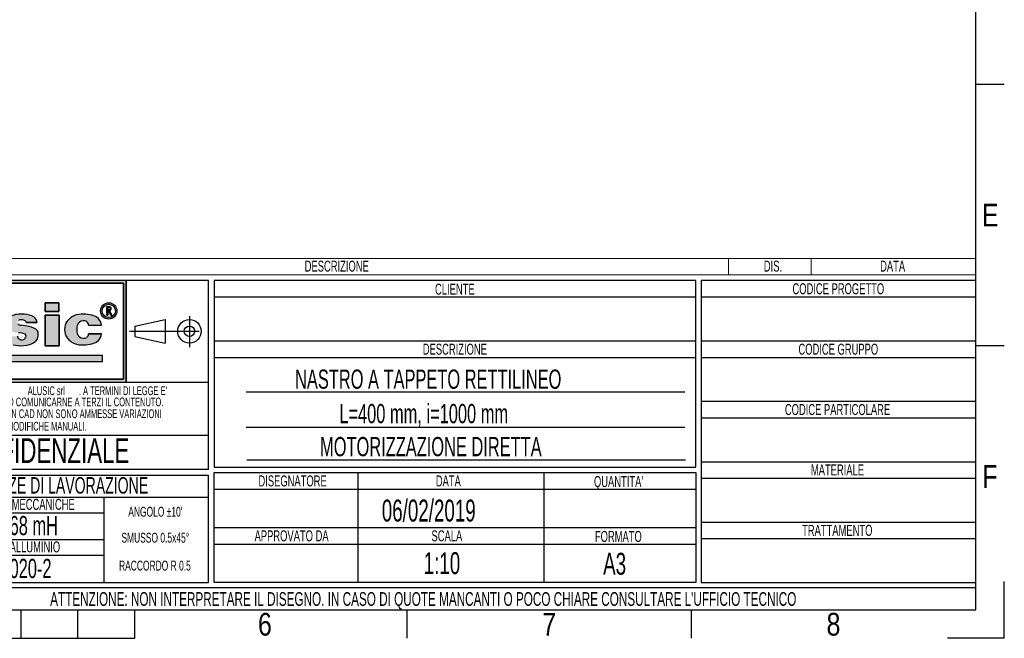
# Model space of a CAD drawing. Header units: millimetres. Extents: x 0 to 420, y 0 to 300.
# Tile 46 of 73: x 241 to 420, y 0 to 113. Entities that reach past the tile are written whole.
import ezdxf
from ezdxf.enums import TextEntityAlignment as Align

# ---------------------------------------------------------------- set-up
doc = ezdxf.new("R2010")
doc.units = ezdxf.units.MM
doc.linetypes.add('CENTERX2', pattern=[20.319999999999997, 12.7, -2.54, 2.54, -2.54])
doc.layers.add('CARTIGLIO', color=140, linetype='Continuous')
doc.styles.add('SLDTEXTSTYLE0', font='TXT', dxfattribs={"width": 0.6382978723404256})
doc.styles.add('SLDTEXTSTYLE1', font='TXT', dxfattribs={"width": 0.675})
doc.styles.add('SLDTEXTSTYLE2', font='TXT', dxfattribs={"width": 0.8214676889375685})

# ---------------------------------------------------------------- blocks, each defined once
blk = doc.blocks.new('SW_NOTE_0')
at = {"layer": 'CARTIGLIO', "color": 0, "insert": (7.526595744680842, 2.578135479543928), "char_height": 2, "attachment_point": 2, "style": 'SLDTEXTSTYLE0'}
blk.add_mtext('TRATTAMENTO', dxfattribs=at)
blk = doc.blocks.new('SW_NOTE_0_1')
at = {"layer": 'CARTIGLIO', "color": 0, "insert": (85.40558510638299, 3.222669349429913), "char_height": 2.5, "attachment_point": 2, "style": 'SLDTEXTSTYLE0'}
blk.add_mtext("ATTENZIONE: NON INTERPRETARE IL DISEGNO. IN CASO DI QUOTE MANCANTI O POCO CHIARE CONSULTARE L'UFFICIO TECNICO", dxfattribs=at)
blk = doc.blocks.new('SW_NOTE_0_2')
at = {"layer": 'CARTIGLIO', "color": 0, "insert": (3.510638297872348, 2.578135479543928), "char_height": 2, "attachment_point": 2, "style": 'SLDTEXTSTYLE0'}
blk.add_mtext('SCALA', dxfattribs=at)
blk = doc.blocks.new('SW_NOTE_0_3')
at = {"layer": 'CARTIGLIO', "color": 0, "insert": (8.670212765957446, 2.578135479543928), "char_height": 2, "attachment_point": 2, "style": 'SLDTEXTSTYLE0'}
blk.add_mtext('APPROVATO DA', dxfattribs=at)
blk = doc.blocks.new('SW_NOTE_0_4')
at = {"layer": 'CARTIGLIO', "color": 0, "insert": (5.398936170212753, 2.578135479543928), "char_height": 2, "attachment_point": 2, "style": 'SLDTEXTSTYLE0'}
blk.add_mtext('FORMATO', dxfattribs=at)
blk = doc.blocks.new('SW_NOTE_0_5')
at = {"layer": 'CARTIGLIO', "color": 0, "insert": (7.606382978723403, 2.578135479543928), "char_height": 2, "attachment_point": 2, "style": 'SLDTEXTSTYLE0'}
blk.add_mtext('DISEGNATORE', dxfattribs=at)
blk = doc.blocks.new('SW_NOTE_0_6')
at = {"layer": 'CARTIGLIO', "color": 0, "insert": (2.845744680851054, 2.578135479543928), "char_height": 2, "attachment_point": 2, "style": 'SLDTEXTSTYLE0'}
blk.add_mtext('DATA', dxfattribs=at)
blk = doc.blocks.new('SW_NOTE_0_7')
at = {"layer": 'CARTIGLIO', "color": 0, "insert": (5.558510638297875, 2.578135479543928), "char_height": 2, "attachment_point": 2, "style": 'SLDTEXTSTYLE0'}
blk.add_mtext("QUANTITA'", dxfattribs=at)
blk = doc.blocks.new('SW_NOTE_0_8')
at = {"layer": 'CARTIGLIO', "color": 0, "insert": (7.10106382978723, 2.578135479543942), "char_height": 2, "attachment_point": 2, "style": 'SLDTEXTSTYLE0'}
blk.add_mtext('DESCRIZIONE', dxfattribs=at)
blk = doc.blocks.new('SW_NOTE_0_9')
at = {"layer": 'CARTIGLIO', "color": 0, "insert": (4.228723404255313, 2.578135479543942), "char_height": 2, "attachment_point": 2, "style": 'SLDTEXTSTYLE0'}
blk.add_mtext('CLIENTE', dxfattribs=at)
blk = doc.blocks.new('SW_NOTE_0_10')
at = {"layer": 'CARTIGLIO', "color": 0, "insert": (5.691489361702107, 2.578135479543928), "char_height": 2, "attachment_point": 2, "style": 'SLDTEXTSTYLE0'}
blk.add_mtext('MATERIALE', dxfattribs=at)
blk = doc.blocks.new('SW_NOTE_0_11')
at = {"layer": 'CARTIGLIO', "color": 0, "insert": (12.15425531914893, 2.578135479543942), "char_height": 2, "attachment_point": 2, "style": 'SLDTEXTSTYLE0'}
blk.add_mtext('CODICE PARTICOLARE', dxfattribs=at)
blk = doc.blocks.new('SW_NOTE_0_12')
at = {"layer": 'CARTIGLIO', "color": 0, "insert": (9.547872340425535, 2.578135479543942), "char_height": 2, "attachment_point": 2, "style": 'SLDTEXTSTYLE0'}
blk.add_mtext('CODICE GRUPPO', dxfattribs=at)
blk = doc.blocks.new('SW_NOTE_0_13')
at = {"layer": 'CARTIGLIO', "color": 0, "insert": (10.69148936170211, 2.578135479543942), "char_height": 2, "attachment_point": 2, "style": 'SLDTEXTSTYLE0'}
blk.add_mtext('CODICE PROGETTO', dxfattribs=at)
blk = doc.blocks.new('SW_NOTE_0_14')
at = {"layer": 'CARTIGLIO', "color": 0, "insert": (6.67819148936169, 2.320321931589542), "char_height": 1.8, "attachment_point": 2, "style": 'SLDTEXTSTYLE0'}
blk.add_mtext("ANGOLO ±10'", dxfattribs=at)
blk = doc.blocks.new('SW_NOTE_0_15')
at = {"layer": 'CARTIGLIO', "color": 0, "insert": (23.93617021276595, 3.867203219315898), "char_height": 3, "attachment_point": 2, "style": 'SLDTEXTSTYLE0'}
blk.add_mtext('TOLLERANZE DI LAVORAZIONE', dxfattribs=at)
blk = doc.blocks.new('SW_NOTE_0_16')
at = {"layer": 'CARTIGLIO', "color": 0, "insert": (21.07265624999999, 5.800804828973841), "char_height": 4.500000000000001, "attachment_point": 2, "style": 'SLDTEXTSTYLE1'}
blk.add_mtext('CONFIDENZIALE', dxfattribs=at)
blk = doc.blocks.new('SW_NOTE_0_17')
at = {"layer": 'CARTIGLIO', "color": 0, "insert": (28.04255319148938, 2.062508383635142), "char_height": 1.6, "attachment_point": 2, "style": 'SLDTEXTSTYLE0'}
blk.add_mtext('DISEGNO ESEGUITO CON CAD NON SONO AMMESSE VARIAZIONI', dxfattribs=at)
blk = doc.blocks.new('SW_NOTE_0_18')
at = {"layer": 'CARTIGLIO', "color": 0, "insert": (27.3404255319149, 2.062508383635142), "char_height": 1.6, "attachment_point": 2, "style": 'SLDTEXTSTYLE0'}
blk.add_mtext('VIETATO RIPRODURRE O COMUNICARNE A TERZI IL CONTENUTO.', dxfattribs=at)
blk = doc.blocks.new('SW_NOTE_0_19')
at = {"layer": 'CARTIGLIO', "color": 0, "insert": (7.587765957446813, 2.320321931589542), "char_height": 1.8, "attachment_point": 2, "style": 'SLDTEXTSTYLE0'}
blk.add_mtext('SMUSSO 0.5x45°', dxfattribs=at)
blk = doc.blocks.new('SW_NOTE_0_20')
at = {"layer": 'CARTIGLIO', "color": 0, "insert": (10.40425531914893, 2.062508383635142), "char_height": 1.6, "attachment_point": 2, "style": 'SLDTEXTSTYLE0'}
blk.add_mtext('O MODIFICHE MANUALI.', dxfattribs=at)
blk = doc.blocks.new('SW_NOTE_0_21')
at = {"layer": 'CARTIGLIO', "color": 0, "char_height": 1.6, "attachment_point": 2, "style": 'SLDTEXTSTYLE0'}
for s, insert in [("DISEGNO DI PROPRIETA'", (10.27659574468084, 2.062508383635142)), ('ALUSIC srl', (25.45120500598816, 2.062508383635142)), (". A TERMINI DI LEGGE E'", (39.41078027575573, 2.062508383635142))]:
    blk.add_mtext(s, dxfattribs=dict(at, insert=insert))
blk = doc.blocks.new('SW_NOTE_0_22')
at = {"layer": 'CARTIGLIO', "color": 0, "insert": (8.569148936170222, 2.320321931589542), "char_height": 1.8, "attachment_point": 2, "style": 'SLDTEXTSTYLE0'}
blk.add_mtext('RACCORDO R 0.5', dxfattribs=at)
blk = doc.blocks.new('SW_NOTE_0_23')
at = {"layer": 'CARTIGLIO', "color": 0, "insert": (18.30319148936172, 2.578135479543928), "char_height": 2, "attachment_point": 2, "style": 'SLDTEXTSTYLE0'}
blk.add_mtext('PER LAVORAZIONI MECCANICHE', dxfattribs=at)
blk = doc.blocks.new('SW_NOTE_0_24')
at = {"layer": 'CARTIGLIO', "color": 0, "insert": (15.68484042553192, 4.511737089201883), "char_height": 3.5, "attachment_point": 2, "style": 'SLDTEXTSTYLE0'}
blk.add_mtext('UNI-ISO 2768 mH', dxfattribs=at)
blk = doc.blocks.new('SW_NOTE_0_25')
at = {"layer": 'CARTIGLIO', "color": 0, "insert": (13.85638297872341, 2.578135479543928), "char_height": 2, "attachment_point": 2, "style": 'SLDTEXTSTYLE0'}
blk.add_mtext('PER PROFILI IN ALLUMINIO', dxfattribs=at)
blk = doc.blocks.new('SW_NOTE_0_26')
at = {"layer": 'CARTIGLIO', "color": 0, "insert": (14.05585106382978, 4.511737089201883), "char_height": 3.5, "attachment_point": 2, "style": 'SLDTEXTSTYLE0'}
blk.add_mtext('UNI-EN 12020-2', dxfattribs=at)
blk = doc.blocks.new('SW_NOTE_0_28')
at = {"layer": 'CARTIGLIO', "color": 0, "insert": (2.845744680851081, 2.578135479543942), "char_height": 2, "attachment_point": 2, "style": 'SLDTEXTSTYLE0'}
blk.add_mtext('DATA', dxfattribs=at)
blk = doc.blocks.new('SW_NOTE_0_29')
at = {"layer": 'CARTIGLIO', "color": 0, "insert": (7.10106382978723, 2.578135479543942), "char_height": 2, "attachment_point": 2, "style": 'SLDTEXTSTYLE0'}
blk.add_mtext('DESCRIZIONE', dxfattribs=at)
blk = doc.blocks.new('SW_NOTE_0_30')
at = {"layer": 'CARTIGLIO', "color": 0, "insert": (1.968085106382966, 2.578135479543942), "char_height": 2, "attachment_point": 2, "style": 'SLDTEXTSTYLE0'}
blk.add_mtext('DIS.', dxfattribs=at)
blk = doc.blocks.new('Cartiglio ALUSIC')
at = {"layer": 'CARTIGLIO'}
h = blk.add_hatch(color=256, dxfattribs=at)
h.paths.add_polyline_path([(113.971100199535, 149.9990413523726), (113.971100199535, 131.4990413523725), (158.971100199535, 131.4990413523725), (158.971100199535, 149.9990413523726)], flags=0)
h.paths.add_polyline_path([(114.471100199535, 131.9990413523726), (114.471100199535, 149.4990413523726), (158.471100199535, 149.4990413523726), (158.471100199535, 131.9990413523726)], flags=0)
for points in [[(128.0219401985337, 145.7956943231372), (125.5527056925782, 145.7956943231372), (125.5527056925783, 135.2696801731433), (154.6424359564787, 135.2696801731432), (154.6424359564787, 136.3597302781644), (128.0219401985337, 136.3597302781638)], [(144.2116339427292, 145.9308884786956), (144.2116339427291, 144.3245774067), (146.6985305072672, 144.3245774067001), (146.6985305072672, 145.9308884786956)], [(146.7838932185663, 143.6808359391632), (144.2116339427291, 143.6808359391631), (144.2116339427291, 138.1064632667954), (146.7838932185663, 138.1064632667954)]]:
    blk.add_hatch(color=256, dxfattribs=at).paths.add_polyline_path(points, flags=0)
h = blk.add_hatch(color=256, dxfattribs=at)
edge = h.paths.add_edge_path(flags=0)
edge.add_arc((155.7921827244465, 144.4510199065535), 1.479868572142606, 0, 360)
edge = h.paths.add_edge_path(flags=0)
edge.add_arc((155.7921827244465, 144.4510199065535), 1.214864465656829, 0, 360)
h = blk.add_hatch(color=256, dxfattribs=at)
edge = h.paths.add_edge_path(flags=0)
edge.add_arc((155.8903200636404, 144.8676091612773), 0.3723980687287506, 277.1406326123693, 450.0000000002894)
edge.add_line((155.8903200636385, 145.240007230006), (155.450204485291, 145.240007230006))
edge.add_line((155.450204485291, 145.240007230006), (155.450204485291, 143.6880606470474))
edge.add_line((155.450204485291, 143.6880606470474), (155.605611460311, 143.6880606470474))
edge.add_line((155.605611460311, 143.6880606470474), (155.605611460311, 144.4952110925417))
edge.add_line((155.605611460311, 144.4952110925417), (155.764003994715, 144.4952110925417))
edge.add_line((155.764003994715, 144.4952110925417), (156.171212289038, 143.6880606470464))
edge.add_line((156.171212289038, 143.6880606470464), (156.3452765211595, 143.6880606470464))
edge.add_line((156.3452765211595, 143.6880606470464), (155.9366110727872, 144.4980993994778))
edge = h.paths.add_edge_path(flags=0)
edge.add_line((155.6056114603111, 145.0846002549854), (155.8903200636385, 145.0846002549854))
edge.add_arc((155.8903200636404, 144.8676091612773), 0.2169910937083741, -90.00000000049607, 90.00000000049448, ccw=False)
edge.add_line((155.8903200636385, 144.6506180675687), (155.6056114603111, 144.6506180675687))
edge.add_line((155.6056114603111, 144.6506180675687), (155.6056114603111, 145.0846002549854))
h = blk.add_hatch(color=256, dxfattribs=at)
edge = h.paths.add_edge_path(flags=0)
edge.add_line((139.7219511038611, 138.0874905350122), (140.9616140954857, 138.2313935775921))
edge.add_arc((140.6251358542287, 140.9172664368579), 2.706867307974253, 277.1406456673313, 311.0032214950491)
edge.add_arc((141.7459062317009, 139.8536948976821), 1.178212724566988, 303.7868133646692, 347.8980612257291)
edge.add_arc((141.0550130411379, 140.1458147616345), 1.920162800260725, 343.6935231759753, 381.4193527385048)
edge.add_arc((140.9170023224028, 138.8528855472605), 2.77207698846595, 46.00269433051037, 81.25096772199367)
edge.add_arc((133.1604335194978, 99.54681763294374), 42.8338661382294, 78.993004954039, 81.01866969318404)
edge.add_arc((140.0875549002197, 143.5111497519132), 1.672976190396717, 238.77709912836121, 261.74465207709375, ccw=False)
edge.add_arc((139.511171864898, 142.3534770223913), 0.3988810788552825, 114.64010585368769, 223.1865854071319, ccw=False)
edge.add_arc((139.9292750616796, 141.471492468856), 1.374925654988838, 90.51660503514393, 115.15343256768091, ccw=False)
edge.add_arc((139.978971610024, 141.8617877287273), 0.986530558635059, 50.69488274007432, 93.60864602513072, ccw=False)
edge.add_arc((140.2656634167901, 142.2302567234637), 0.519939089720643, 14.547573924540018, 49.4198797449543, ccw=False)
edge.add_line((140.7689329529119, 142.3608569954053), (142.7634621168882, 142.3608569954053))
edge.add_arc((141.3534729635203, 142.2214802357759), 1.416861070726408, 5.645321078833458, 71.38339334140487)
edge.add_arc((140.0918708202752, 138.6413140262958), 5.212710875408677, 70.80435731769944, 90.86664277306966)
edge.add_arc((139.6876943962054, 140.01898057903), 3.848224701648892, 85.15036290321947, 119.9120405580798)
edge.add_arc((138.7589405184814, 141.8826763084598), 1.774008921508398, 123.9309471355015, 174.9914571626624)
edge.add_arc((138.007121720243, 141.9227892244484), 1.021881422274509, 173.5516105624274, 249.3813116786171)
edge.add_arc((139.4480837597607, 143.8857829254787), 3.430150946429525, 238.3320469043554, 269.1908231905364)
edge.add_arc((139.5671105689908, 138.3083973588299), 2.154096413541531, 64.99796384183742, 94.45891481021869, ccw=False)
edge.add_arc((140.3551381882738, 139.8813550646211), 0.398545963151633, -35.586121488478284, 72.11412463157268, ccw=False)
edge.add_arc((139.9862171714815, 139.9393420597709), 0.7512299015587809, 245.201083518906, 337.29941344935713, ccw=False)
edge.add_arc((139.934335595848, 140.0154535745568), 0.8024620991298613, 192.5591591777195, 250.8523518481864, ccw=False)
edge.add_line((139.1510748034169, 139.8409601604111), (136.768183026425, 139.8409601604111))
edge.add_arc((138.8654850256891, 140.4022414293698), 2.1711085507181, 194.9824340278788, 258.3364147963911)
edge.add_line((138.4265630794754, 138.2759630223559), (139.7219511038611, 138.0874905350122))
h = blk.add_hatch(color=256, dxfattribs=at)
edge = h.paths.add_edge_path(flags=0)
edge.add_arc((151.1448446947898, 140.5631500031), 1.095489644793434, 191.1589777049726, 269.9285492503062, ccw=False)
edge.add_arc((152.2932291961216, 141.066632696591), 2.335462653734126, 162.1599290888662, 197.8400709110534, ccw=False)
edge.add_arc((151.1448446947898, 141.5701153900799), 1.095489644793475, 90.07145075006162, 168.8410222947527, ccw=False)
edge.add_arc((151.2517282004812, 141.8150308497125), 0.8574339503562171, 2.566657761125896, 97.25285314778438, ccw=False)
edge.add_line((152.108301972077, 141.8534281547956), (154.4848142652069, 141.8534281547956))
edge.add_arc((152.4212904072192, 141.6061501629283), 2.078287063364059, 6.833333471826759, 81.00039250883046)
edge.add_arc((151.336234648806, 138.6914263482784), 5.163706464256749, 74.1517675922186, 91.31975036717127)
edge.add_arc((150.8738064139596, 140.4366829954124), 3.434301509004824, 84.25969198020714, 140.8312604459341)
edge.add_arc((150.5707293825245, 141.0666326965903), 2.817144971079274, 146.8823062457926, 213.1176937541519)
edge.add_arc((150.87380641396, 141.6965823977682), 3.434301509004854, 219.1687395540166, 275.7403080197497)
edge.add_arc((151.3362346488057, 143.4418390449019), 5.163706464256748, 268.6802496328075, 285.8482324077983)
edge.add_arc((152.4212904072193, 140.5271152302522), 2.078287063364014, 278.9996074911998, 353.1666665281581)
edge.add_line((154.4848142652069, 140.2798372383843), (152.1083019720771, 140.2798372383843))
edge.add_arc((151.2517282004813, 140.3182345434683), 0.8574339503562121, 262.7471468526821, 357.4333422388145, ccw=False)
at = {"color": 161, "linetype": 'Continuous', "lineweight": 18}
for p, q in [((113.971100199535, 153.9990413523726), (313.621100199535, 153.9990413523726)), ((268.621100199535, 153.9990413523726), (268.621100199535, 150.9990413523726)), ((283.621100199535, 153.9990413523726), (283.621100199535, 150.9990413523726)), ((313.621100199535, 150.9990413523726), (313.621100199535, 153.9990413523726)), ((113.971100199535, 150.9990413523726), (313.621100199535, 150.9990413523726))]:
    blk.add_line(p, q, dxfattribs=at)
at = {"layer": 'CARTIGLIO'}
for p, q in [((173.971100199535, 149.9990413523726), (113.971100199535, 149.9990413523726)), ((158.971100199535, 149.9990413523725), (113.971100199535, 149.9990413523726)), ((114.471100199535, 149.4990413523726), (158.471100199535, 149.4990413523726)), ((158.471100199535, 149.4990413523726), (114.471100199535, 149.4990413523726)), ((158.471100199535, 149.4990413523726), (158.471100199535, 131.9990413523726)), ((158.471100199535, 131.9990413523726), (158.471100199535, 149.4990413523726)), ((158.971100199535, 131.4990413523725), (158.971100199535, 149.9990413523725)), ((158.971100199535, 149.9990413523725), (158.971100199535, 131.4990413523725)), ((173.971100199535, 115.5498549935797), (173.971100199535, 149.9990413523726)), ((262.621100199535, 149.9990413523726), (174.971100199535, 149.9990413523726)), ((174.971100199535, 149.9990413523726), (174.971100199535, 115.9990413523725)), ((262.621100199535, 115.9990413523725), (262.621100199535, 149.9990413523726)), ((313.621100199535, 149.9990413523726), (263.621100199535, 149.9990413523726)), ((263.621100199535, 149.9990413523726), (263.621100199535, 94.99904135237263)), ((313.621100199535, 94.99904135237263), (313.621100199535, 149.9990413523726)), ((174.971100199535, 146.9990413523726), (262.621100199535, 146.9990413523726)), ((263.621100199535, 146.9990413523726), (313.621100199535, 146.9990413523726)), ((146.6985305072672, 145.9308884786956), (144.2116339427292, 145.9308884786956)), ((144.2116339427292, 145.9308884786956), (144.2116339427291, 144.3245774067)), ((144.2116339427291, 144.3245774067), (144.2116339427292, 145.9308884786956)), ((144.2116339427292, 145.9308884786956), (146.6985305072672, 145.9308884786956)), ((146.6985305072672, 145.9308884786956), (146.6985305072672, 144.3245774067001)), ((146.6985305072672, 144.3245774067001), (146.6985305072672, 145.9308884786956)), ((155.450204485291, 143.6880606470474), (155.450204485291, 145.240007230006)), ((155.450204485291, 143.6880606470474), (155.450204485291, 145.240007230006)), ((155.450204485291, 145.240007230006), (155.8903200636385, 145.240007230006)), ((155.450204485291, 145.240007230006), (155.8903200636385, 145.240007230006)), ((144.2116339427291, 144.3245774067), (146.6985305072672, 144.3245774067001)), ((146.6985305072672, 144.3245774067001), (144.2116339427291, 144.3245774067)), ((146.7838932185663, 143.6808359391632), (144.2116339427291, 143.6808359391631)), ((144.2116339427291, 143.6808359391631), (144.2116339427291, 138.1064632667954)), ((144.2116339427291, 143.6808359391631), (146.7838932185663, 143.6808359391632)), ((144.2116339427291, 138.1064632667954), (144.2116339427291, 143.6808359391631)), ((146.7838932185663, 138.1064632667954), (146.7838932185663, 143.6808359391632)), ((146.7838932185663, 143.6808359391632), (146.7838932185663, 138.1064632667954)), ((155.450204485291, 143.6880606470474), (155.605611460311, 143.6880606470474)), ((155.605611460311, 143.6880606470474), (155.450204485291, 143.6880606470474)), ((155.6056114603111, 145.0846002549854), (155.8903200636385, 145.0846002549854)), ((155.6056114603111, 144.6506180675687), (155.6056114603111, 145.0846002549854)), ((155.6056114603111, 144.6506180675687), (155.6056114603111, 145.0846002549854)), ((155.6056114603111, 145.0846002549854), (155.8903200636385, 145.0846002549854)), ((155.6056114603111, 144.6506180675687), (155.8903200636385, 144.6506180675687)), ((155.8903200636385, 144.6506180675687), (155.6056114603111, 144.6506180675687)), ((155.605611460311, 144.4952110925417), (155.605611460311, 143.6880606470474)), ((155.605611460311, 143.6880606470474), (155.605611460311, 144.4952110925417)), ((155.764003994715, 144.4952110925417), (155.605611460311, 144.4952110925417)), ((155.605611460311, 144.4952110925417), (155.764003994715, 144.4952110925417)), ((156.171212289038, 143.6880606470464), (155.764003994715, 144.4952110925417)), ((155.764003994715, 144.4952110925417), (156.171212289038, 143.6880606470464)), ((155.9366110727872, 144.4980993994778), (156.3452765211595, 143.6880606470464)), ((155.9366110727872, 144.4980993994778), (156.3452765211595, 143.6880606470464)), ((156.171212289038, 143.6880606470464), (156.3452765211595, 143.6880606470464)), ((156.3452765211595, 143.6880606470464), (156.171212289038, 143.6880606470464)), ((140.7689329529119, 142.3608569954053), (142.7634621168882, 142.3608569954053)), ((142.7634621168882, 142.3608569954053), (140.7689329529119, 142.3608569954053)), ((152.108301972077, 141.8534281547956), (154.4848142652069, 141.8534281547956)), ((152.108301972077, 141.8534281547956), (154.4848142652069, 141.8534281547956)), ((160.5624374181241, 141.7060810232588), (166.0550106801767, 142.8872795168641)), ((160.5624374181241, 141.7060810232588), (160.5624374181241, 139.7920016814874)), ((166.0550106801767, 142.8872795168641), (166.0550106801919, 138.6108031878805)), ((154.4848142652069, 140.2798372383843), (152.1083019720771, 140.2798372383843)), ((152.1083019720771, 140.2798372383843), (154.4848142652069, 140.2798372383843)), ((160.5624374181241, 139.7920016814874), (166.0550106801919, 138.6108031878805)), ((138.4265630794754, 138.2759630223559), (139.7219511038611, 138.0874905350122)), ((138.4265630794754, 138.2759630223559), (139.7219511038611, 138.0874905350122)), ((139.7219511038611, 138.0874905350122), (140.9616140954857, 138.2313935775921)), ((139.7219511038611, 138.0874905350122), (140.9616140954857, 138.2313935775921)), ((144.2116339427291, 138.1064632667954), (146.7838932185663, 138.1064632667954)), ((146.7838932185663, 138.1064632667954), (144.2116339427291, 138.1064632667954)), ((174.971100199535, 138.9990413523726), (262.621100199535, 138.9990413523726)), ((263.621100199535, 138.9990413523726), (313.621100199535, 138.9990413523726)), ((154.6424359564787, 136.3597302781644), (128.0219401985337, 136.3597302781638)), ((154.6424359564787, 136.3597302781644), (128.0219401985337, 136.3597302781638)), ((154.6424359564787, 135.2696801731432), (154.6424359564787, 136.3597302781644)), ((154.6424359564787, 135.2696801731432), (154.6424359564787, 136.3597302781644)), ((125.5527056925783, 135.2696801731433), (154.6424359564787, 135.2696801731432)), ((125.5527056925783, 135.2696801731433), (154.6424359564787, 135.2696801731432)), ((174.971100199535, 135.9990413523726), (262.621100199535, 135.9990413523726)), ((263.621100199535, 135.9990413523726), (313.621100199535, 135.9990413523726)), ((113.971100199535, 131.4990413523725), (158.971100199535, 131.4990413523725)), ((113.971100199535, 131.4990413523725), (173.971100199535, 131.4990413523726)), ((158.471100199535, 131.9990413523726), (114.471100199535, 131.9990413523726)), ((114.471100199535, 131.9990413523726), (158.471100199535, 131.9990413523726)), ((260.621100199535, 129.6657080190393), (180.7961001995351, 129.6657080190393)), ((263.621100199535, 127.9990413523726), (313.621100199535, 127.9990413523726)), ((263.621100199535, 124.9990413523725), (313.621100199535, 124.9990413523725)), ((180.7961001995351, 123.3074882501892), (260.621100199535, 123.3074882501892)), ((173.971100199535, 121.7636603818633), (113.971100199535, 121.7636603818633)), ((180.9187030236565, 117.3170769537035), (260.7437030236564, 117.3170769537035)), ((263.621100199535, 116.9990413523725), (313.621100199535, 116.9990413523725)), ((173.971100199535, 115.5498549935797), (113.971100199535, 115.5498549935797)), ((174.971100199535, 115.9990413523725), (262.621100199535, 115.9990413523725)), ((174.971100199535, 114.9990413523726), (262.621100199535, 114.9990413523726)), ((174.971100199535, 94.99904135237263), (174.971100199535, 114.9990413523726)), ((201.1430971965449, 114.9990413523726), (201.1430971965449, 94.99904135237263)), ((234.9680971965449, 114.9990413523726), (234.9680971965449, 94.99904135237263)), ((262.621100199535, 114.9990413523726), (262.621100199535, 94.99904135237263)), ((113.971100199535, 114.5498549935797), (173.971100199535, 114.5498549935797)), ((173.971100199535, 94.99904135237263), (173.971100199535, 114.5498549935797)), ((263.621100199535, 113.9990413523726), (313.621100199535, 113.9990413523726)), ((174.971100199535, 111.9990413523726), (262.621100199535, 111.9990413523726)), ((173.9571410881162, 110.4900006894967), (113.9571410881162, 110.4900006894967)), ((154.9806365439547, 94.99904135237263), (154.9806365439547, 110.4900006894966)), ((113.971100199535, 107.6716313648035), (154.9806365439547, 107.6716313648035)), ((263.621100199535, 105.9990413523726), (313.621100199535, 105.9990413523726)), ((174.971100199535, 104.9990413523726), (262.621100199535, 104.9990413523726)), ((154.9806365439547, 102.7445210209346), (113.971100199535, 102.7445210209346)), ((263.621100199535, 102.9990413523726), (313.621100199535, 102.9990413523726)), ((174.971100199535, 101.9990413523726), (262.621100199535, 101.9990413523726)), ((113.9850593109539, 99.96496483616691), (154.9945956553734, 99.96496483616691)), ((113.971100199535, 94.99904135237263), (173.971100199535, 94.99904135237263)), ((262.621100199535, 94.99904135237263), (174.971100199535, 94.99904135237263)), ((263.621100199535, 94.99904135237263), (313.621100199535, 94.99904135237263)), ((313.621100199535, 93.99904135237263), (113.971100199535, 93.99904135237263)), ((313.621100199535, 89.99904135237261), (313.621100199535, 93.99904135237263)), ((113.971100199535, 89.99904135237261), (313.621100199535, 89.99904135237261))]:
    blk.add_line(p, q, dxfattribs=at)
at = {"layer": 'CARTIGLIO', "linetype": 'CENTERX2'}
for p, q in [((170.4898443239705, 143.5008789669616), (170.4898443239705, 137.8355069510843)), ((159.5584198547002, 140.749041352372), (173.3837805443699, 140.749041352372))]:
    blk.add_line(p, q, dxfattribs=at)
at = {"layer": 'CARTIGLIO', "linetype": 'Continuous'}
blk.add_line((113.9695322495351, 89.99904135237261), (313.621100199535, 89.99904135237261), dxfattribs=at)
at = {"layer": 'CARTIGLIO'}
for centre, radius in [((155.7921827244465, 144.4510199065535), 1.479868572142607), ((155.7921827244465, 144.4510199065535), 1.479868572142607), ((155.7921827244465, 144.4510199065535), 1.214864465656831), ((155.7921827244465, 144.4510199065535), 1.214864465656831), ((170.4898443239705, 140.7490413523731), 2.138238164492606), ((170.4898443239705, 140.7490413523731), 0.9570396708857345)]:
    blk.add_circle(centre, radius, dxfattribs=at)
for centre, radius, start, end in [((155.8903200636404, 144.8676091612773), 0.3723980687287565, 277.1406326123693, 90.00000000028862), ((155.8903200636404, 144.8676091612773), 0.3723980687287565, 277.1406326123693, 90.00000000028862), ((139.6876943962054, 140.01898057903), 3.848224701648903, 85.15036290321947, 119.9120405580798), ((139.6876943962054, 140.01898057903), 3.848224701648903, 85.15036290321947, 119.9120405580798), ((140.0918708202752, 138.6413140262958), 5.212710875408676, 70.80435731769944, 90.86664277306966), ((140.0918708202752, 138.6413140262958), 5.212710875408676, 70.80435731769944, 90.86664277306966), ((141.3534729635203, 142.2214802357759), 1.416861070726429, 5.645321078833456, 71.38339334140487), ((141.3534729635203, 142.2214802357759), 1.416861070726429, 5.645321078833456, 71.38339334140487), ((150.8738064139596, 140.4366829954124), 3.434301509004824, 84.25969198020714, 140.8312604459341), ((150.8738064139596, 140.4366829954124), 3.434301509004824, 84.25969198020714, 140.8312604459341), ((151.336234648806, 138.6914263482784), 5.163706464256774, 74.1517675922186, 91.31975036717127), ((151.336234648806, 138.6914263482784), 5.163706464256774, 74.1517675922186, 91.31975036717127), ((152.4212904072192, 141.6061501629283), 2.078287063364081, 6.833333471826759, 81.00039250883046), ((152.4212904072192, 141.6061501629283), 2.078287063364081, 6.833333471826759, 81.00039250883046), ((155.8903200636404, 144.8676091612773), 0.2169910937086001, 269.9999999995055, 90.00000000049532), ((155.8903200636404, 144.8676091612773), 0.2169910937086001, 269.9999999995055, 90.00000000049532), ((140.0875549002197, 143.5111497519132), 1.672976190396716, 238.777099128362, 261.7446520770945), ((140.0875549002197, 143.5111497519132), 1.672976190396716, 238.777099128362, 261.7446520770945), ((139.9292750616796, 141.471492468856), 1.374925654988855, 90.51660503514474, 115.1534325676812), ((139.9292750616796, 141.471492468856), 1.374925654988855, 90.51660503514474, 115.1534325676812), ((133.1604335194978, 99.54681763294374), 42.83386613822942, 78.993004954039, 81.01866969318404), ((133.1604335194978, 99.54681763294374), 42.83386613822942, 78.993004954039, 81.01866969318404), ((139.978971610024, 141.8617877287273), 0.9865305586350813, 50.69488274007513, 93.60864602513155), ((139.978971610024, 141.8617877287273), 0.9865305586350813, 50.69488274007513, 93.60864602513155), ((140.2656634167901, 142.2302567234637), 0.5199390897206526, 14.5475739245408, 49.41987974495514), ((140.2656634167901, 142.2302567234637), 0.5199390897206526, 14.5475739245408, 49.41987974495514), ((140.9170023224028, 138.8528855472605), 2.77207698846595, 46.00269433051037, 81.25096772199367), ((140.9170023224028, 138.8528855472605), 2.77207698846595, 46.00269433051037, 81.25096772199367), ((150.5707293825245, 141.0666326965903), 2.81714497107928, 146.8823062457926, 213.1176937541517), ((150.5707293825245, 141.0666326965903), 2.81714497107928, 146.8823062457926, 213.1176937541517), ((152.2932291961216, 141.066632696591), 2.335462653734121, 162.159929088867, 197.8400709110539), ((152.2932291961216, 141.066632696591), 2.335462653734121, 162.159929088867, 197.8400709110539), ((151.1448446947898, 141.5701153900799), 1.095489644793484, 90.07145075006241, 168.8410222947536), ((151.1448446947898, 141.5701153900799), 1.095489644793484, 90.07145075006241, 168.8410222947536), ((151.2517282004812, 141.8150308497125), 0.8574339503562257, 2.566657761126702, 97.25285314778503), ((151.2517282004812, 141.8150308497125), 0.8574339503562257, 2.566657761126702, 97.25285314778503), ((139.934335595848, 140.0154535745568), 0.8024620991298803, 192.5591591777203, 250.8523518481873), ((139.934335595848, 140.0154535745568), 0.8024620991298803, 192.5591591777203, 250.8523518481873), ((139.5671105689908, 138.3083973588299), 2.154096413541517, 64.99796384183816, 94.45891481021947), ((139.5671105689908, 138.3083973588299), 2.154096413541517, 64.99796384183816, 94.45891481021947), ((140.3551381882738, 139.8813550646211), 0.398545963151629, 324.4138785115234, 72.11412463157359), ((140.3551381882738, 139.8813550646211), 0.398545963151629, 324.4138785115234, 72.11412463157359), ((141.0550130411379, 140.1458147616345), 1.920162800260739, 343.6935231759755, 21.41935273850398), ((141.0550130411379, 140.1458147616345), 1.920162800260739, 343.6935231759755, 21.41935273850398), ((151.1448446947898, 140.5631500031), 1.095489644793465, 191.1589777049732, 269.9285492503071), ((151.1448446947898, 140.5631500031), 1.095489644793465, 191.1589777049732, 269.9285492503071), ((151.2517282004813, 140.3182345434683), 0.8574339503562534, 262.7471468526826, 357.4333422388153), ((151.2517282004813, 140.3182345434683), 0.8574339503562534, 262.7471468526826, 357.4333422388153), ((152.4212904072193, 140.5271152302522), 2.078287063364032, 278.9996074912, 353.1666665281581), ((152.4212904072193, 140.5271152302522), 2.078287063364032, 278.9996074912, 353.1666665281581), ((139.9862171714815, 139.9393420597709), 0.7512299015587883, 245.2010835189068, 337.2994134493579), ((139.9862171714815, 139.9393420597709), 0.7512299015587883, 245.2010835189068, 337.2994134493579), ((140.6251358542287, 140.9172664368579), 2.706867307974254, 277.1406456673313, 311.0032214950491), ((140.6251358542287, 140.9172664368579), 2.706867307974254, 277.1406456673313, 311.0032214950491), ((141.7459062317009, 139.8536948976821), 1.178212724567, 303.7868133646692, 347.8980612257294), ((141.7459062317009, 139.8536948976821), 1.178212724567, 303.7868133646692, 347.8980612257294), ((150.87380641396, 141.6965823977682), 3.434301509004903, 219.1687395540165, 275.7403080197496), ((150.87380641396, 141.6965823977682), 3.434301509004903, 219.1687395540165, 275.7403080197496), ((151.3362346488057, 143.4418390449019), 5.163706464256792, 268.6802496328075, 285.8482324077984), ((151.3362346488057, 143.4418390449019), 5.163706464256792, 268.6802496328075, 285.8482324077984)]:
    blk.add_arc(centre, radius, start, end, dxfattribs=at)
at = {"layer": 'CARTIGLIO', "color": 140}
for name, p in [('SW_NOTE_0_29', (190.1919338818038, 151.0374199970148)), ('SW_NOTE_0_30', (274.7198694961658, 151.0374199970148)), ('SW_NOTE_0_28', (295.6211001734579, 151.0374199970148)), ('SW_NOTE_0_9', (214.5627669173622, 146.8406889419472)), ('SW_NOTE_0_13', (277.8947116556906, 146.9129301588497)), ('SW_NOTE_0_8', (211.6919338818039, 135.9129301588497)), ('SW_NOTE_0_12', (279.0377666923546, 135.9129301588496)), ('SW_NOTE_0_21', (118.9711016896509, 128.6603244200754)), ('SW_NOTE_0_18', (116.3533271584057, 126.6141659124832)), ('SW_NOTE_0_11', (276.2849895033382, 124.9129301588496)), ('SW_NOTE_0_17', (115.6355512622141, 124.4682551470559)), ('SW_NOTE_0_20', (133.3899886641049, 122.1920407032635)), ('SW_NOTE_0_16', (122.2362996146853, 115.4679531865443)), ('SW_NOTE_0_10', (282.7433227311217, 113.9129301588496)), ('SW_NOTE_0_15', (119.5374520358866, 110.3183836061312)), ('SW_NOTE_0_5', (181.6538538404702, 111.9129301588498)), ('SW_NOTE_0_6', (214.7569204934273, 111.9129301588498)), ('SW_NOTE_0_7', (243.0297586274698, 111.8012947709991)), ('SW_NOTE_0_23', (117.6003680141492, 107.6481432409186)), ('SW_NOTE_0_14', (157.5950277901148, 106.4612057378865)), ('SW_NOTE_0_24', (118.7522918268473, 102.6005131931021)), ('SW_NOTE_0_19', (156.6725276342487, 101.7341689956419)), ('SW_NOTE_0_3', (180.406631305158, 101.9129301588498)), ('SW_NOTE_0_2', (213.8333092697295, 101.9129301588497)), ('SW_NOTE_0_4', (243.1505916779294, 101.8012947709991)), ('SW_NOTE_0', (280.862766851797, 102.9129301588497)), ('SW_NOTE_0_25', (121.8587729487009, 99.90266357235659)), ('SW_NOTE_0_26', (120.2859705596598, 94.78943414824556)), ('SW_NOTE_0_22', (155.6312777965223, 96.6517264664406)), ('SW_NOTE_0_1', (127.6311861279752, 90.01640253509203))]:
    blk.add_blockref(name, p, dxfattribs=at)
at = {"layer": 'CARTIGLIO', "color": 140, "style": 'SLDTEXTSTYLE0', "width": 0.6382978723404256}
for tag, height, p in [('AUTOATTR1', 3.5, (223.449403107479, 133.7003798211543)), ('AUTOATTR2', 3.5, (221.9290871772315, 127.4217635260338)), ('AUTOATTR11', 3.5, (222.8622803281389, 121.4105734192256)), ('AUTOATTR8', 4, (219.2444208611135, 110.0025032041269)), ('AUTOATTR9', 4, (218.1221976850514, 100.4234402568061)), ('AUTOATTR0', 4, (249.0325362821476, 100.3118048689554))]:
    blk.add_attdef(tag, text='', height=height, dxfattribs=at).set_placement(p, align=Align.TOP_CENTER)
at = {"layer": 'CARTIGLIO', "color": 140}
for tag in ['AUTOATTR13', 'AUTOATTR12', 'AUTOATTR10', 'AUTOATTR7', 'AUTOATTR6', 'AUTOATTR5', 'AUTOATTR4', 'AUTOATTR3']:
    blk.add_attdef(tag, (0, 0), '', height=4, dxfattribs=at)

msp = doc.modelspace()

# ---------------------------------------------------------------- linework, layer by layer
at = {"layer": 'CARTIGLIO', "linetype": 'Continuous'}
for p, q in [((414.8273971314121, 5.171001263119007), (414.8273971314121, 291.8225690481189)), ((420.0016131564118, 100.8939977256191), (414.8273971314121, 100.8939977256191)), ((420.0016131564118, 53.29121029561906), (414.8273971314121, 53.29121029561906)), ((420.0016131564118, -0.003214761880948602), (420.0016131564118, 10.34521728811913)), ((5.180115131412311, 5.171001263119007), (414.8273971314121, 5.171001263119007)), ((215.1758291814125, 5.171001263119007), (414.8273971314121, 5.171001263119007)), ((241.0490522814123, -0.003214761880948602), (241.0490522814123, 5.171001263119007)), ((251.3974843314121, -0.003214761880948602), (251.3974843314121, 5.171001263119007)), ((261.7459163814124, -0.003214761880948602), (261.7459163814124, 5.171001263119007)), ((311.3430766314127, -0.003214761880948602), (311.3430766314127, 5.171001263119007)), ((363.0852368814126, -0.003214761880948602), (363.0852368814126, 5.171001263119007)), ((158.2615958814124, -0.003214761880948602), (261.7459163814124, -0.003214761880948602)), ((420.0016131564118, -0.003214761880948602), (409.6531811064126, -0.003214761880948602))]:
    msp.add_line(p, q, dxfattribs=at)
at = {"layer": 'CARTIGLIO'}
msp.add_line((215.1773971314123, 5.171001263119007), (414.8273971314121, 5.171001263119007), dxfattribs=at)

# ---------------------------------------------------------------- block references
ref = msp.add_blockref('Cartiglio ALUSIC', (101.206296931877, -84.82804008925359), dxfattribs=at)
ref.add_attrib('AUTOATTR11', 'MOTORIZZAZIONE DIRETTA', dxfattribs={"color": 140, "height": 3.5, "style": 'SLDTEXTSTYLE0', "width": 0.6382978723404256}).set_placement((295.467014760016, 32.11183020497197), align=Align.BOTTOM_LEFT)
ref.add_attrib('AUTOATTR9', '1:10', dxfattribs={"color": 140, "height": 4, "style": 'SLDTEXTSTYLE0', "width": 0.6382978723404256}).set_placement((314.3284946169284, 10.48602516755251), align=Align.BOTTOM_LEFT)
ref.add_attrib('AUTOATTR8', '06/02/2019', dxfattribs={"color": 140, "height": 4, "style": 'SLDTEXTSTYLE0', "width": 0.6382978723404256}).set_placement((306.7007177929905, 20.06508811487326), align=Align.BOTTOM_LEFT)
ref.add_attrib('AUTOATTR2', 'L=400 mm, i=1000 mm', dxfattribs={"color": 140, "height": 3.5, "style": 'SLDTEXTSTYLE0', "width": 0.6382978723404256}).set_placement((298.9635091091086, 38.12302031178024), align=Align.BOTTOM_LEFT)
ref.add_attrib('AUTOATTR1', 'NASTRO A TAPPETO RETTILINEO', dxfattribs={"color": 140, "height": 3.5, "style": 'SLDTEXTSTYLE0', "width": 0.6382978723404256}).set_placement((290.9135125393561, 44.40163660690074), align=Align.BOTTOM_LEFT)
ref.add_attrib('AUTOATTR0', 'A3', dxfattribs={"color": 140, "height": 4, "style": 'SLDTEXTSTYLE0', "width": 0.6382978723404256}).set_placement((346.9888332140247, 10.37438977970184), align=Align.BOTTOM_LEFT)

# ---------------------------------------------------------------- texts
at = {"layer": 'CARTIGLIO', "char_height": 4.13937282, "attachment_point": 2, "style": 'SLDTEXTSTYLE2'}
for s, insert in [('E', (417.42546495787, 79.14578360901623)), ('F', (417.3681689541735, 31.54299617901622)), ('6', (285.4283396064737, 4.637072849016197)), ('7', (337.170499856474, 4.637072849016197)), ('8', (388.9126601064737, 4.637072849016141))]:
    msp.add_mtext(s, dxfattribs=dict(at, insert=insert))

doc.saveas('drawing.dxf')
